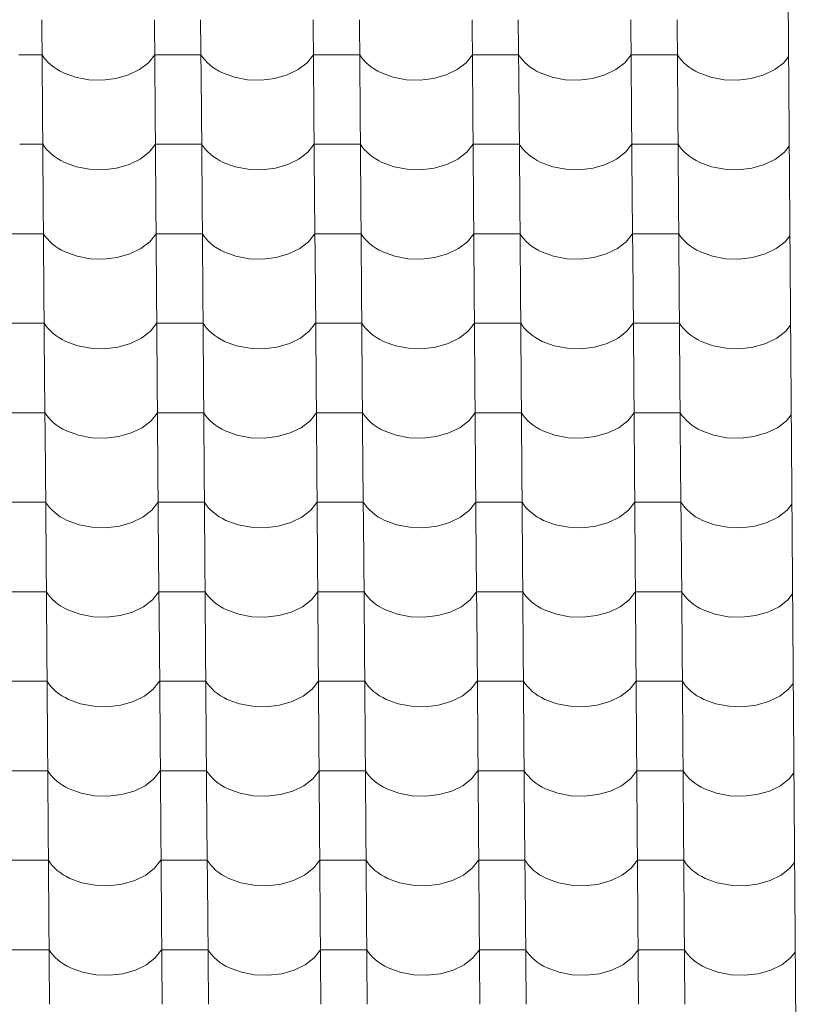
# Model space of a CAD drawing. Header units: millimetres. Extents: x -27785 to 104762, y -947 to 11132.
# Tile 143 of 146: x -914 to -101, y 7968 to 8991. Entities that reach past the tile are written whole.
import ezdxf

# ---------------------------------------------------------------- set-up
doc = ezdxf.new("R2010")
doc.units = ezdxf.units.MM
doc.header["$MEASUREMENT"] = 0
for name, color, linetype in [('POHLED JIŽNÍ_1_Bourané_Konstrukce - střechy a skořepiny', 7, 'Continuous'), ('POHLED JIŽNÍ_1_Bourané_Výplně - Povrchové', 7, 'Continuous'), ('POHLED JIŽNÍ_1_Konstrukce - nosné', 7, 'Continuous')]:
    doc.layers.add(name, color=color, linetype=linetype)

# ---------------------------------------------------------------- blocks, each defined once
blk = doc.blocks.new('*X2', base_point=(-29303.7, -27473.9))
at = {"layer": 'POHLED JIŽNÍ_1_Bourané_Výplně - Povrchové', "color": 7, "linetype": 'Continuous', "lineweight": 13}
for p, q in [((-891.4, 8991.3), (-890.6, 8898.6)), ((-774.4, 8991.3), (-773.7, 8898.6)), ((-726.4, 8991.3), (-725.6, 8898.6)), ((-609.4, 8991.3), (-608.7, 8898.6)), ((-561.4, 8991.3), (-560.6, 8898.6)), ((-444.4, 8991.3), (-443.7, 8898.6)), ((-396.4, 8991.3), (-395.7, 8898.6)), ((-279.4, 8991.3), (-278.7, 8898.6)), ((-231.4, 8991.3), (-230.7, 8898.6)), ((-891.1, 8955.1), (-915.1, 8955.1)), ((-891.1, 8955.1), (-889.2, 8952.3)), ((-889.2, 8952.3), (-887.1, 8949.6)), ((-780.7, 8946.8), (-774.1, 8955.1)), ((-750.1, 8955.1), (-774.1, 8955.1)), ((-726.1, 8955.1), (-750.1, 8955.1)), ((-726.1, 8955.1), (-724.2, 8952.3)), ((-724.2, 8952.3), (-722.1, 8949.6)), ((-615.7, 8946.8), (-609.1, 8955.1)), ((-585.1, 8955.1), (-609.1, 8955.1)), ((-561.1, 8955.1), (-585.1, 8955.1)), ((-561.1, 8955.1), (-559.2, 8952.3)), ((-559.2, 8952.3), (-557.1, 8949.6)), ((-450.7, 8946.8), (-444.1, 8955.1)), ((-420.1, 8955.1), (-444.1, 8955.1)), ((-396.1, 8955.1), (-420.1, 8955.1)), ((-396.1, 8955.1), (-394.2, 8952.3)), ((-394.2, 8952.3), (-392.1, 8949.6)), ((-285.7, 8946.8), (-279.1, 8955.1)), ((-255.1, 8955.1), (-279.1, 8955.1)), ((-231.1, 8955.1), (-255.1, 8955.1)), ((-231.1, 8955.1), (-229.3, 8952.3)), ((-229.3, 8952.3), (-227.1, 8949.6)), ((-120.7, 8946.8), (-115.7, 8953.1)), ((-887.1, 8949.6), (-884.7, 8947.1)), ((-884.7, 8947.1), (-882, 8944.6)), ((-882, 8944.6), (-879, 8942.3)), ((-879, 8942.3), (-875.8, 8940.1)), ((-790, 8939.6), (-780.7, 8946.8)), ((-722.1, 8949.6), (-719.7, 8947.1)), ((-719.7, 8947.1), (-717, 8944.6)), ((-717, 8944.6), (-714, 8942.3)), ((-714, 8942.3), (-710.8, 8940.1)), ((-625, 8939.6), (-615.7, 8946.8)), ((-557.1, 8949.6), (-554.7, 8947.1)), ((-554.7, 8947.1), (-552, 8944.6)), ((-552, 8944.6), (-549, 8942.3)), ((-549, 8942.3), (-545.8, 8940.1)), ((-460, 8939.6), (-450.7, 8946.8)), ((-392.1, 8949.6), (-389.7, 8947.1)), ((-389.7, 8947.1), (-387, 8944.6)), ((-387, 8944.6), (-384, 8942.3)), ((-384, 8942.3), (-380.8, 8940.1)), ((-295, 8939.6), (-285.7, 8946.8)), ((-227.1, 8949.6), (-224.7, 8947.1)), ((-224.7, 8947.1), (-222, 8944.6)), ((-222, 8944.6), (-219, 8942.3)), ((-219, 8942.3), (-215.8, 8940.1)), ((-130, 8939.6), (-120.7, 8946.8)), ((-875.8, 8940.1), (-872.4, 8938.1)), ((-872.4, 8938.1), (-868.7, 8936.2)), ((-868.7, 8936.2), (-856.3, 8931.7)), ((-814.4, 8930.3), (-801.4, 8934)), ((-801.4, 8934), (-790, 8939.6)), ((-710.8, 8940.1), (-707.4, 8938.1)), ((-707.4, 8938.1), (-703.7, 8936.2)), ((-703.7, 8936.2), (-691.3, 8931.7)), ((-649.4, 8930.3), (-636.4, 8934)), ((-636.4, 8934), (-625, 8939.6)), ((-545.8, 8940.1), (-542.4, 8938.1)), ((-542.4, 8938.1), (-538.7, 8936.2)), ((-538.7, 8936.2), (-526.3, 8931.7)), ((-484.4, 8930.3), (-471.4, 8934)), ((-471.4, 8934), (-460, 8939.6)), ((-380.8, 8940.1), (-377.4, 8938.1)), ((-377.4, 8938.1), (-373.8, 8936.2)), ((-373.8, 8936.2), (-361.3, 8931.7)), ((-319.5, 8930.3), (-306.4, 8934)), ((-306.4, 8934), (-295, 8939.6)), ((-215.8, 8940.1), (-212.4, 8938.1)), ((-212.4, 8938.1), (-208.8, 8936.2)), ((-208.8, 8936.2), (-196.3, 8931.7)), ((-154.5, 8930.3), (-141.4, 8934)), ((-141.4, 8934), (-130, 8939.6)), ((-856.3, 8931.7), (-842.6, 8929.1)), ((-842.6, 8929.1), (-828.4, 8928.6)), ((-828.4, 8928.6), (-814.4, 8930.3)), ((-691.3, 8931.7), (-677.6, 8929.1)), ((-677.6, 8929.1), (-663.4, 8928.6)), ((-663.4, 8928.6), (-649.4, 8930.3)), ((-526.3, 8931.7), (-512.6, 8929.1)), ((-512.6, 8929.1), (-498.4, 8928.6)), ((-498.4, 8928.6), (-484.4, 8930.3)), ((-361.3, 8931.7), (-347.6, 8929.1)), ((-347.6, 8929.1), (-333.4, 8928.6)), ((-333.4, 8928.6), (-319.5, 8930.3)), ((-196.3, 8931.7), (-182.6, 8929.1)), ((-182.6, 8929.1), (-168.4, 8928.6)), ((-168.4, 8928.6), (-154.5, 8930.3)), ((-890.6, 8898.3), (-889.9, 8805.6)), ((-773.7, 8898.3), (-773, 8805.6)), ((-725.6, 8898.3), (-724.9, 8805.6)), ((-608.7, 8898.3), (-608, 8805.6)), ((-560.6, 8898.3), (-559.9, 8805.6)), ((-443.7, 8898.3), (-443, 8805.6)), ((-395.7, 8898.3), (-394.9, 8805.6)), ((-278.7, 8898.3), (-278, 8805.6)), ((-230.7, 8898.3), (-229.9, 8805.6)), ((-890.4, 8862.1), (-914.4, 8862.1)), ((-890.4, 8862.1), (-888.5, 8859.3)), ((-780, 8853.7), (-773.4, 8862.1)), ((-749.4, 8862.1), (-773.4, 8862.1)), ((-725.4, 8862.1), (-749.4, 8862.1)), ((-725.4, 8862.1), (-723.5, 8859.3)), ((-615, 8853.7), (-608.4, 8862.1)), ((-584.4, 8862.1), (-608.4, 8862.1)), ((-560.4, 8862.1), (-584.4, 8862.1)), ((-560.4, 8862.1), (-558.5, 8859.3)), ((-450, 8853.7), (-443.4, 8862.1)), ((-419.4, 8862.1), (-443.4, 8862.1)), ((-395.4, 8862.1), (-419.4, 8862.1)), ((-395.4, 8862.1), (-393.5, 8859.3)), ((-285, 8853.7), (-278.4, 8862.1)), ((-254.4, 8862.1), (-278.4, 8862.1)), ((-230.4, 8862.1), (-254.4, 8862.1)), ((-230.4, 8862.1), (-228.5, 8859.3)), ((-120, 8853.7), (-115, 8860.1)), ((-888.5, 8859.3), (-886.4, 8856.6)), ((-886.4, 8856.6), (-883.9, 8854.1)), ((-883.9, 8854.1), (-881.2, 8851.6)), ((-881.2, 8851.6), (-878.3, 8849.3)), ((-789.3, 8846.6), (-780, 8853.7)), ((-723.5, 8859.3), (-721.4, 8856.6)), ((-721.4, 8856.6), (-718.9, 8854.1)), ((-718.9, 8854.1), (-716.2, 8851.6)), ((-716.2, 8851.6), (-713.3, 8849.3)), ((-624.3, 8846.6), (-615, 8853.7)), ((-558.5, 8859.3), (-556.4, 8856.6)), ((-556.4, 8856.6), (-553.9, 8854.1)), ((-553.9, 8854.1), (-551.2, 8851.6)), ((-551.2, 8851.6), (-548.3, 8849.3)), ((-459.3, 8846.6), (-450, 8853.7)), ((-393.5, 8859.3), (-391.4, 8856.6)), ((-391.4, 8856.6), (-389, 8854.1)), ((-389, 8854.1), (-386.3, 8851.6)), ((-386.3, 8851.6), (-383.3, 8849.3)), ((-294.3, 8846.6), (-285, 8853.7)), ((-228.5, 8859.3), (-226.4, 8856.6)), ((-226.4, 8856.6), (-224, 8854.1)), ((-224, 8854.1), (-221.3, 8851.6)), ((-221.3, 8851.6), (-218.3, 8849.3)), ((-129.3, 8846.6), (-120, 8853.7)), ((-878.3, 8849.3), (-875.1, 8847.1)), ((-875.1, 8847.1), (-871.7, 8845.1)), ((-871.7, 8845.1), (-868, 8843.2)), ((-868, 8843.2), (-855.5, 8838.6)), ((-813.7, 8837.3), (-800.7, 8841)), ((-800.7, 8841), (-789.3, 8846.6)), ((-713.3, 8849.3), (-710.1, 8847.1)), ((-710.1, 8847.1), (-706.7, 8845.1)), ((-706.7, 8845.1), (-703, 8843.2)), ((-703, 8843.2), (-690.5, 8838.6)), ((-648.7, 8837.3), (-635.7, 8841)), ((-635.7, 8841), (-624.3, 8846.6)), ((-548.3, 8849.3), (-545.1, 8847.1)), ((-545.1, 8847.1), (-541.7, 8845.1)), ((-541.7, 8845.1), (-538, 8843.2)), ((-538, 8843.2), (-525.5, 8838.6)), ((-483.7, 8837.3), (-470.7, 8841)), ((-470.7, 8841), (-459.3, 8846.6)), ((-383.3, 8849.3), (-380.1, 8847.1)), ((-380.1, 8847.1), (-376.7, 8845.1)), ((-376.7, 8845.1), (-373, 8843.2)), ((-373, 8843.2), (-360.6, 8838.6)), ((-318.7, 8837.3), (-305.7, 8841)), ((-305.7, 8841), (-294.3, 8846.6)), ((-218.3, 8849.3), (-215.1, 8847.1)), ((-215.1, 8847.1), (-211.7, 8845.1)), ((-211.7, 8845.1), (-208, 8843.2)), ((-208, 8843.2), (-195.6, 8838.6)), ((-153.7, 8837.3), (-140.7, 8841)), ((-140.7, 8841), (-129.3, 8846.6)), ((-855.5, 8838.6), (-841.9, 8836.1)), ((-841.9, 8836.1), (-827.7, 8835.6)), ((-827.7, 8835.6), (-813.7, 8837.3)), ((-690.5, 8838.6), (-676.9, 8836.1)), ((-676.9, 8836.1), (-662.7, 8835.6)), ((-662.7, 8835.6), (-648.7, 8837.3)), ((-525.5, 8838.6), (-511.9, 8836.1)), ((-511.9, 8836.1), (-497.7, 8835.6)), ((-497.7, 8835.6), (-483.7, 8837.3)), ((-360.6, 8838.6), (-346.9, 8836.1)), ((-346.9, 8836.1), (-332.7, 8835.6)), ((-332.7, 8835.6), (-318.7, 8837.3)), ((-195.6, 8838.6), (-181.9, 8836.1)), ((-181.9, 8836.1), (-167.7, 8835.6)), ((-167.7, 8835.6), (-153.7, 8837.3)), ((-889.9, 8805.3), (-889.2, 8712.6)), ((-773, 8805.3), (-772.2, 8712.6)), ((-724.9, 8805.3), (-724.2, 8712.6)), ((-608, 8805.3), (-607.2, 8712.6)), ((-559.9, 8805.3), (-559.2, 8712.6)), ((-443, 8805.3), (-442.2, 8712.6)), ((-394.9, 8805.3), (-394.2, 8712.6)), ((-278, 8805.3), (-277.2, 8712.6)), ((-229.9, 8805.3), (-229.2, 8712.6)), ((-913.7, 8769.1), (-937.7, 8769.1)), ((-889.6, 8769.1), (-913.7, 8769.1)), ((-889.6, 8769.1), (-887.8, 8766.3)), ((-779.3, 8760.7), (-772.7, 8769.1)), ((-748.7, 8769.1), (-772.7, 8769.1)), ((-724.6, 8769.1), (-748.7, 8769.1)), ((-724.6, 8769.1), (-722.8, 8766.3)), ((-614.3, 8760.7), (-607.7, 8769.1)), ((-583.7, 8769.1), (-607.7, 8769.1)), ((-559.6, 8769.1), (-583.7, 8769.1)), ((-559.6, 8769.1), (-557.8, 8766.3)), ((-449.3, 8760.7), (-442.7, 8769.1)), ((-418.7, 8769.1), (-442.7, 8769.1)), ((-394.6, 8769.1), (-418.7, 8769.1)), ((-394.6, 8769.1), (-392.8, 8766.3)), ((-284.3, 8760.7), (-277.7, 8769.1)), ((-253.7, 8769.1), (-277.7, 8769.1)), ((-229.6, 8769.1), (-253.7, 8769.1)), ((-229.6, 8769.1), (-227.8, 8766.3)), ((-887.8, 8766.3), (-885.6, 8763.6)), ((-885.6, 8763.6), (-883.2, 8761)), ((-883.2, 8761), (-880.5, 8758.6)), ((-880.5, 8758.6), (-877.6, 8756.3)), ((-788.5, 8753.6), (-779.3, 8760.7)), ((-722.8, 8766.3), (-720.6, 8763.6)), ((-720.6, 8763.6), (-718.2, 8761)), ((-718.2, 8761), (-715.5, 8758.6)), ((-715.5, 8758.6), (-712.6, 8756.3)), ((-623.5, 8753.6), (-614.3, 8760.7)), ((-557.8, 8766.3), (-555.7, 8763.6)), ((-555.7, 8763.6), (-553.2, 8761)), ((-553.2, 8761), (-550.5, 8758.6)), ((-550.5, 8758.6), (-547.6, 8756.3)), ((-458.5, 8753.6), (-449.3, 8760.7)), ((-392.8, 8766.3), (-390.7, 8763.6)), ((-390.7, 8763.6), (-388.2, 8761)), ((-388.2, 8761), (-385.5, 8758.6)), ((-385.5, 8758.6), (-382.6, 8756.3)), ((-293.5, 8753.6), (-284.3, 8760.7)), ((-227.8, 8766.3), (-225.7, 8763.6)), ((-225.7, 8763.6), (-223.2, 8761)), ((-223.2, 8761), (-220.5, 8758.6)), ((-220.5, 8758.6), (-217.6, 8756.3)), ((-128.5, 8753.6), (-119.3, 8760.7)), ((-119.3, 8760.7), (-114.3, 8767)), ((-877.6, 8756.3), (-874.4, 8754.1)), ((-874.4, 8754.1), (-870.9, 8752.1)), ((-870.9, 8752.1), (-867.3, 8750.2)), ((-867.3, 8750.2), (-854.8, 8745.6)), ((-813, 8744.2), (-800, 8748)), ((-800, 8748), (-788.5, 8753.6)), ((-712.6, 8756.3), (-709.4, 8754.1)), ((-709.4, 8754.1), (-705.9, 8752.1)), ((-705.9, 8752.1), (-702.3, 8750.2)), ((-702.3, 8750.2), (-689.8, 8745.6)), ((-648, 8744.2), (-635, 8748)), ((-635, 8748), (-623.5, 8753.6)), ((-547.6, 8756.3), (-544.4, 8754.1)), ((-544.4, 8754.1), (-540.9, 8752.1)), ((-540.9, 8752.1), (-537.3, 8750.2)), ((-537.3, 8750.2), (-524.8, 8745.6)), ((-483, 8744.2), (-470, 8748)), ((-470, 8748), (-458.5, 8753.6)), ((-382.6, 8756.3), (-379.4, 8754.1)), ((-379.4, 8754.1), (-375.9, 8752.1)), ((-375.9, 8752.1), (-372.3, 8750.2)), ((-372.3, 8750.2), (-359.8, 8745.6)), ((-318, 8744.2), (-305, 8748)), ((-305, 8748), (-293.5, 8753.6)), ((-217.6, 8756.3), (-214.4, 8754.1)), ((-214.4, 8754.1), (-210.9, 8752.1)), ((-210.9, 8752.1), (-207.3, 8750.2)), ((-207.3, 8750.2), (-194.8, 8745.6)), ((-153, 8744.2), (-140, 8748)), ((-140, 8748), (-128.5, 8753.6)), ((-854.8, 8745.6), (-841.1, 8743)), ((-841.1, 8743), (-827, 8742.6)), ((-827, 8742.6), (-813, 8744.2)), ((-689.8, 8745.6), (-676.1, 8743)), ((-676.1, 8743), (-662, 8742.6)), ((-662, 8742.6), (-648, 8744.2)), ((-524.8, 8745.6), (-511.1, 8743)), ((-511.1, 8743), (-497, 8742.6)), ((-497, 8742.6), (-483, 8744.2)), ((-359.8, 8745.6), (-346.1, 8743)), ((-346.1, 8743), (-332, 8742.6)), ((-332, 8742.6), (-318, 8744.2)), ((-194.8, 8745.6), (-181.2, 8743)), ((-181.2, 8743), (-167, 8742.6)), ((-167, 8742.6), (-153, 8744.2)), ((-889.2, 8712.3), (-888.5, 8619.6)), ((-772.2, 8712.3), (-771.5, 8619.6)), ((-724.2, 8712.3), (-723.5, 8619.6)), ((-607.2, 8712.3), (-606.5, 8619.6)), ((-559.2, 8712.3), (-558.5, 8619.6)), ((-442.2, 8712.3), (-441.5, 8619.6)), ((-394.2, 8712.3), (-393.5, 8619.6)), ((-277.2, 8712.3), (-276.5, 8619.6)), ((-229.2, 8712.3), (-228.5, 8619.6)), ((-912.9, 8676.1), (-936.9, 8676.1)), ((-888.9, 8676.1), (-912.9, 8676.1)), ((-888.9, 8676.1), (-887.1, 8673.3)), ((-778.6, 8667.7), (-771.9, 8676.1)), ((-747.9, 8676.1), (-771.9, 8676.1)), ((-723.9, 8676.1), (-747.9, 8676.1)), ((-723.9, 8676.1), (-722.1, 8673.3)), ((-613.6, 8667.7), (-607, 8676.1)), ((-582.9, 8676.1), (-607, 8676.1)), ((-558.9, 8676.1), (-582.9, 8676.1)), ((-558.9, 8676.1), (-557.1, 8673.3)), ((-448.6, 8667.7), (-442, 8676.1)), ((-417.9, 8676.1), (-442, 8676.1)), ((-393.9, 8676.1), (-417.9, 8676.1)), ((-393.9, 8676.1), (-392.1, 8673.3)), ((-283.6, 8667.7), (-277, 8676.1)), ((-252.9, 8676.1), (-277, 8676.1)), ((-228.9, 8676.1), (-252.9, 8676.1)), ((-228.9, 8676.1), (-227.1, 8673.3)), ((-887.1, 8673.3), (-884.9, 8670.6)), ((-884.9, 8670.6), (-882.5, 8668)), ((-882.5, 8668), (-879.8, 8665.6)), ((-787.8, 8660.6), (-778.6, 8667.7)), ((-722.1, 8673.3), (-719.9, 8670.6)), ((-719.9, 8670.6), (-717.5, 8668)), ((-717.5, 8668), (-714.8, 8665.6)), ((-622.8, 8660.6), (-613.6, 8667.7)), ((-557.1, 8673.3), (-554.9, 8670.6)), ((-554.9, 8670.6), (-552.5, 8668)), ((-552.5, 8668), (-549.8, 8665.6)), ((-457.8, 8660.6), (-448.6, 8667.7)), ((-392.1, 8673.3), (-389.9, 8670.6)), ((-389.9, 8670.6), (-387.5, 8668)), ((-387.5, 8668), (-384.8, 8665.6)), ((-292.8, 8660.6), (-283.6, 8667.7)), ((-227.1, 8673.3), (-224.9, 8670.6)), ((-224.9, 8670.6), (-222.5, 8668)), ((-222.5, 8668), (-219.8, 8665.6)), ((-127.8, 8660.6), (-118.6, 8667.7)), ((-118.6, 8667.7), (-113.6, 8674)), ((-879.8, 8665.6), (-876.8, 8663.2)), ((-876.8, 8663.2), (-873.6, 8661.1)), ((-873.6, 8661.1), (-870.2, 8659)), ((-870.2, 8659), (-866.6, 8657.2)), ((-866.6, 8657.2), (-854.1, 8652.6)), ((-799.2, 8655), (-787.8, 8660.6)), ((-714.8, 8665.6), (-711.8, 8663.2)), ((-711.8, 8663.2), (-708.6, 8661.1)), ((-708.6, 8661.1), (-705.2, 8659)), ((-705.2, 8659), (-701.6, 8657.2)), ((-701.6, 8657.2), (-689.1, 8652.6)), ((-634.2, 8655), (-622.8, 8660.6)), ((-549.8, 8665.6), (-546.8, 8663.2)), ((-546.8, 8663.2), (-543.6, 8661.1)), ((-543.6, 8661.1), (-540.2, 8659)), ((-540.2, 8659), (-536.6, 8657.2)), ((-536.6, 8657.2), (-524.1, 8652.6)), ((-469.2, 8655), (-457.8, 8660.6)), ((-384.8, 8665.6), (-381.8, 8663.2)), ((-381.8, 8663.2), (-378.6, 8661.1)), ((-378.6, 8661.1), (-375.2, 8659)), ((-375.2, 8659), (-371.6, 8657.2)), ((-371.6, 8657.2), (-359.1, 8652.6)), ((-304.2, 8655), (-292.8, 8660.6)), ((-219.8, 8665.6), (-216.9, 8663.2)), ((-216.9, 8663.2), (-213.6, 8661.1)), ((-213.6, 8661.1), (-210.2, 8659)), ((-210.2, 8659), (-206.6, 8657.2)), ((-206.6, 8657.2), (-194.1, 8652.6)), ((-139.3, 8655), (-127.8, 8660.6)), ((-854.1, 8652.6), (-840.4, 8650)), ((-840.4, 8650), (-826.2, 8649.6)), ((-826.2, 8649.6), (-812.3, 8651.2)), ((-812.3, 8651.2), (-799.2, 8655)), ((-689.1, 8652.6), (-675.4, 8650)), ((-675.4, 8650), (-661.2, 8649.6)), ((-661.2, 8649.6), (-647.3, 8651.2)), ((-647.3, 8651.2), (-634.2, 8655)), ((-524.1, 8652.6), (-510.4, 8650)), ((-510.4, 8650), (-496.2, 8649.6)), ((-496.2, 8649.6), (-482.3, 8651.2)), ((-482.3, 8651.2), (-469.2, 8655)), ((-359.1, 8652.6), (-345.4, 8650)), ((-345.4, 8650), (-331.2, 8649.6)), ((-331.2, 8649.6), (-317.3, 8651.2)), ((-317.3, 8651.2), (-304.2, 8655)), ((-194.1, 8652.6), (-180.4, 8650)), ((-180.4, 8650), (-166.2, 8649.6)), ((-166.2, 8649.6), (-152.3, 8651.2)), ((-152.3, 8651.2), (-139.3, 8655)), ((-888.5, 8619.3), (-887.7, 8526.6)), ((-771.5, 8619.3), (-770.8, 8526.6)), ((-723.5, 8619.3), (-722.8, 8526.6)), ((-606.5, 8619.3), (-605.8, 8526.6)), ((-558.5, 8619.3), (-557.8, 8526.6)), ((-441.5, 8619.3), (-440.8, 8526.6)), ((-393.5, 8619.3), (-392.8, 8526.6)), ((-276.5, 8619.3), (-275.8, 8526.6)), ((-228.5, 8619.3), (-227.8, 8526.6)), ((-912.2, 8583.1), (-936.2, 8583.1)), ((-888.2, 8583.1), (-912.2, 8583.1)), ((-888.2, 8583.1), (-886.3, 8580.3)), ((-886.3, 8580.3), (-884.2, 8577.6)), ((-884.2, 8577.6), (-881.8, 8575)), ((-881.8, 8575), (-879.1, 8572.6)), ((-787.1, 8567.5), (-777.8, 8574.7)), ((-777.8, 8574.7), (-771.2, 8583.1)), ((-747.2, 8583.1), (-771.2, 8583.1)), ((-723.2, 8583.1), (-747.2, 8583.1)), ((-723.2, 8583.1), (-721.3, 8580.3)), ((-721.3, 8580.3), (-719.2, 8577.6)), ((-719.2, 8577.6), (-716.8, 8575)), ((-716.8, 8575), (-714.1, 8572.6)), ((-622.1, 8567.5), (-612.8, 8574.7)), ((-612.8, 8574.7), (-606.2, 8583.1)), ((-582.2, 8583.1), (-606.2, 8583.1)), ((-558.2, 8583.1), (-582.2, 8583.1)), ((-558.2, 8583.1), (-556.3, 8580.3)), ((-556.3, 8580.3), (-554.2, 8577.6)), ((-554.2, 8577.6), (-551.8, 8575)), ((-551.8, 8575), (-549.1, 8572.6)), ((-457.1, 8567.5), (-447.8, 8574.7)), ((-447.8, 8574.7), (-441.2, 8583.1)), ((-417.2, 8583.1), (-441.2, 8583.1)), ((-393.2, 8583.1), (-417.2, 8583.1)), ((-393.2, 8583.1), (-391.4, 8580.3)), ((-391.4, 8580.3), (-389.2, 8577.6)), ((-389.2, 8577.6), (-386.8, 8575)), ((-386.8, 8575), (-384.1, 8572.6)), ((-292.1, 8567.5), (-282.8, 8574.7)), ((-282.8, 8574.7), (-276.2, 8583.1)), ((-252.2, 8583.1), (-276.2, 8583.1)), ((-228.2, 8583.1), (-252.2, 8583.1)), ((-228.2, 8583.1), (-226.4, 8580.3)), ((-226.4, 8580.3), (-224.2, 8577.6)), ((-224.2, 8577.6), (-221.8, 8575)), ((-221.8, 8575), (-219.1, 8572.6)), ((-127.1, 8567.5), (-117.8, 8574.7)), ((-117.8, 8574.7), (-112.9, 8580.9)), ((-879.1, 8572.6), (-876.1, 8570.2)), ((-876.1, 8570.2), (-872.9, 8568.1)), ((-872.9, 8568.1), (-869.5, 8566)), ((-869.5, 8566), (-865.8, 8564.2)), ((-865.8, 8564.2), (-853.4, 8559.6)), ((-798.5, 8562), (-787.1, 8567.5)), ((-714.1, 8572.6), (-711.1, 8570.2)), ((-711.1, 8570.2), (-707.9, 8568.1)), ((-707.9, 8568.1), (-704.5, 8566)), ((-704.5, 8566), (-700.9, 8564.2)), ((-700.9, 8564.2), (-688.4, 8559.6)), ((-633.5, 8562), (-622.1, 8567.5)), ((-549.1, 8572.6), (-546.1, 8570.2)), ((-546.1, 8570.2), (-542.9, 8568.1)), ((-542.9, 8568.1), (-539.5, 8566)), ((-539.5, 8566), (-535.9, 8564.2)), ((-535.9, 8564.2), (-523.4, 8559.6)), ((-468.5, 8562), (-457.1, 8567.5)), ((-384.1, 8572.6), (-381.1, 8570.2)), ((-381.1, 8570.2), (-377.9, 8568.1)), ((-377.9, 8568.1), (-374.5, 8566)), ((-374.5, 8566), (-370.9, 8564.2)), ((-370.9, 8564.2), (-358.4, 8559.6)), ((-303.5, 8562), (-292.1, 8567.5)), ((-219.1, 8572.6), (-216.1, 8570.2)), ((-216.1, 8570.2), (-212.9, 8568.1)), ((-212.9, 8568.1), (-209.5, 8566)), ((-209.5, 8566), (-205.9, 8564.2)), ((-205.9, 8564.2), (-193.4, 8559.6)), ((-138.5, 8562), (-127.1, 8567.5)), ((-853.4, 8559.6), (-839.7, 8557)), ((-839.7, 8557), (-825.5, 8556.6)), ((-825.5, 8556.6), (-811.5, 8558.2)), ((-811.5, 8558.2), (-798.5, 8562)), ((-688.4, 8559.6), (-674.7, 8557)), ((-674.7, 8557), (-660.5, 8556.6)), ((-660.5, 8556.6), (-646.5, 8558.2)), ((-646.5, 8558.2), (-633.5, 8562)), ((-523.4, 8559.6), (-509.7, 8557)), ((-509.7, 8557), (-495.5, 8556.6)), ((-495.5, 8556.6), (-481.6, 8558.2)), ((-481.6, 8558.2), (-468.5, 8562)), ((-358.4, 8559.6), (-344.7, 8557)), ((-344.7, 8557), (-330.5, 8556.6)), ((-330.5, 8556.6), (-316.6, 8558.2)), ((-316.6, 8558.2), (-303.5, 8562)), ((-193.4, 8559.6), (-179.7, 8557)), ((-179.7, 8557), (-165.5, 8556.6)), ((-165.5, 8556.6), (-151.6, 8558.2)), ((-151.6, 8558.2), (-138.5, 8562)), ((-887.7, 8526.2), (-887, 8433.6)), ((-770.8, 8526.2), (-770.1, 8433.6)), ((-722.7, 8526.2), (-722, 8433.6)), ((-605.8, 8526.2), (-605.1, 8433.6)), ((-557.8, 8526.2), (-557, 8433.6)), ((-440.8, 8526.2), (-440.1, 8433.6)), ((-392.8, 8526.2), (-392, 8433.6)), ((-275.8, 8526.2), (-275.1, 8433.6)), ((-227.8, 8526.2), (-227, 8433.6)), ((-911.5, 8490.1), (-935.5, 8490.1)), ((-887.5, 8490.1), (-911.5, 8490.1)), ((-887.5, 8490.1), (-885.6, 8487.3)), ((-885.6, 8487.3), (-883.5, 8484.6)), ((-883.5, 8484.6), (-881, 8482)), ((-881, 8482), (-878.3, 8479.6)), ((-786.4, 8474.5), (-777.1, 8481.7)), ((-777.1, 8481.7), (-770.5, 8490.1)), ((-746.5, 8490.1), (-770.5, 8490.1)), ((-722.5, 8490.1), (-746.5, 8490.1)), ((-722.5, 8490.1), (-720.6, 8487.3)), ((-720.6, 8487.3), (-718.5, 8484.6)), ((-718.5, 8484.6), (-716.1, 8482)), ((-716.1, 8482), (-713.4, 8479.6)), ((-621.4, 8474.5), (-612.1, 8481.7)), ((-612.1, 8481.7), (-605.5, 8490.1)), ((-581.5, 8490.1), (-605.5, 8490.1)), ((-557.5, 8490.1), (-581.5, 8490.1)), ((-557.5, 8490.1), (-555.6, 8487.3)), ((-555.6, 8487.3), (-553.5, 8484.6)), ((-553.5, 8484.6), (-551.1, 8482)), ((-551.1, 8482), (-548.4, 8479.6)), ((-456.4, 8474.5), (-447.1, 8481.7)), ((-447.1, 8481.7), (-440.5, 8490.1)), ((-416.5, 8490.1), (-440.5, 8490.1)), ((-392.5, 8490.1), (-416.5, 8490.1)), ((-392.5, 8490.1), (-390.6, 8487.3)), ((-390.6, 8487.3), (-388.5, 8484.6)), ((-388.5, 8484.6), (-386.1, 8482)), ((-386.1, 8482), (-383.4, 8479.6)), ((-291.4, 8474.5), (-282.1, 8481.7)), ((-282.1, 8481.7), (-275.5, 8490.1)), ((-251.5, 8490.1), (-275.5, 8490.1)), ((-227.5, 8490.1), (-251.5, 8490.1)), ((-227.5, 8490.1), (-225.6, 8487.3)), ((-225.6, 8487.3), (-223.5, 8484.6)), ((-223.5, 8484.6), (-221.1, 8482)), ((-221.1, 8482), (-218.4, 8479.6)), ((-126.4, 8474.5), (-117.1, 8481.7)), ((-117.1, 8481.7), (-112.3, 8487.9)), ((-878.3, 8479.6), (-875.4, 8477.2)), ((-875.4, 8477.2), (-872.2, 8475)), ((-872.2, 8475), (-868.8, 8473)), ((-868.8, 8473), (-865.1, 8471.2)), ((-797.8, 8468.9), (-786.4, 8474.5)), ((-713.4, 8479.6), (-710.4, 8477.2)), ((-710.4, 8477.2), (-707.2, 8475)), ((-707.2, 8475), (-703.8, 8473)), ((-703.8, 8473), (-700.1, 8471.2)), ((-632.8, 8468.9), (-621.4, 8474.5)), ((-548.4, 8479.6), (-545.4, 8477.2)), ((-545.4, 8477.2), (-542.2, 8475)), ((-542.2, 8475), (-538.8, 8473)), ((-538.8, 8473), (-535.1, 8471.2)), ((-467.8, 8468.9), (-456.4, 8474.5)), ((-383.4, 8479.6), (-380.4, 8477.2)), ((-380.4, 8477.2), (-377.2, 8475)), ((-377.2, 8475), (-373.8, 8473)), ((-373.8, 8473), (-370.1, 8471.2)), ((-302.8, 8468.9), (-291.4, 8474.5)), ((-218.4, 8479.6), (-215.4, 8477.2)), ((-215.4, 8477.2), (-212.2, 8475)), ((-212.2, 8475), (-208.8, 8473)), ((-208.8, 8473), (-205.1, 8471.2)), ((-137.8, 8468.9), (-126.4, 8474.5)), ((-865.1, 8471.2), (-852.6, 8466.6)), ((-852.6, 8466.6), (-839, 8464)), ((-839, 8464), (-824.8, 8463.5)), ((-824.8, 8463.5), (-810.8, 8465.2)), ((-810.8, 8465.2), (-797.8, 8468.9)), ((-700.1, 8471.2), (-687.6, 8466.6)), ((-687.6, 8466.6), (-674, 8464)), ((-674, 8464), (-659.8, 8463.5)), ((-659.8, 8463.5), (-645.8, 8465.2)), ((-645.8, 8465.2), (-632.8, 8468.9)), ((-535.1, 8471.2), (-522.7, 8466.6)), ((-522.7, 8466.6), (-509, 8464)), ((-509, 8464), (-494.8, 8463.5)), ((-494.8, 8463.5), (-480.8, 8465.2)), ((-480.8, 8465.2), (-467.8, 8468.9)), ((-370.1, 8471.2), (-357.7, 8466.6)), ((-357.7, 8466.6), (-344, 8464)), ((-344, 8464), (-329.8, 8463.5)), ((-329.8, 8463.5), (-315.8, 8465.2)), ((-315.8, 8465.2), (-302.8, 8468.9)), ((-205.1, 8471.2), (-192.7, 8466.6)), ((-192.7, 8466.6), (-179, 8464)), ((-179, 8464), (-164.8, 8463.5)), ((-164.8, 8463.5), (-150.8, 8465.2)), ((-150.8, 8465.2), (-137.8, 8468.9)), ((-887, 8433.2), (-886.3, 8340.6)), ((-770.1, 8433.2), (-769.3, 8340.6)), ((-722, 8433.2), (-721.3, 8340.6)), ((-605.1, 8433.2), (-604.3, 8340.6)), ((-557, 8433.2), (-556.3, 8340.6)), ((-440.1, 8433.2), (-439.3, 8340.6)), ((-392, 8433.2), (-391.3, 8340.6)), ((-275.1, 8433.2), (-274.3, 8340.6)), ((-227, 8433.2), (-226.3, 8340.6)), ((-910.8, 8397.1), (-934.8, 8397.1)), ((-886.7, 8397.1), (-910.8, 8397.1)), ((-886.7, 8397.1), (-884.9, 8394.3)), ((-884.9, 8394.3), (-882.8, 8391.6)), ((-882.8, 8391.6), (-880.3, 8389)), ((-776.4, 8388.7), (-769.8, 8397.1)), ((-745.8, 8397.1), (-769.8, 8397.1)), ((-721.7, 8397.1), (-745.8, 8397.1)), ((-721.7, 8397.1), (-719.9, 8394.3)), ((-719.9, 8394.3), (-717.8, 8391.6)), ((-717.8, 8391.6), (-715.3, 8389)), ((-611.4, 8388.7), (-604.8, 8397.1)), ((-580.8, 8397.1), (-604.8, 8397.1)), ((-556.7, 8397.1), (-580.8, 8397.1)), ((-556.7, 8397.1), (-554.9, 8394.3)), ((-554.9, 8394.3), (-552.8, 8391.6)), ((-552.8, 8391.6), (-550.3, 8389)), ((-446.4, 8388.7), (-439.8, 8397.1)), ((-415.8, 8397.1), (-439.8, 8397.1)), ((-391.8, 8397.1), (-415.8, 8397.1)), ((-391.8, 8397.1), (-389.9, 8394.3)), ((-389.9, 8394.3), (-387.8, 8391.6)), ((-387.8, 8391.6), (-385.3, 8389)), ((-281.4, 8388.7), (-274.8, 8397.1)), ((-250.8, 8397.1), (-274.8, 8397.1)), ((-226.8, 8397.1), (-250.8, 8397.1)), ((-226.8, 8397.1), (-224.9, 8394.3)), ((-224.9, 8394.3), (-222.8, 8391.6)), ((-222.8, 8391.6), (-220.3, 8389)), ((-116.4, 8388.7), (-111.6, 8394.8)), ((-880.3, 8389), (-877.6, 8386.5)), ((-877.6, 8386.5), (-874.7, 8384.2)), ((-874.7, 8384.2), (-871.5, 8382)), ((-871.5, 8382), (-868, 8380)), ((-868, 8380), (-864.4, 8378.2)), ((-797.1, 8375.9), (-785.6, 8381.5)), ((-785.6, 8381.5), (-776.4, 8388.7)), ((-715.3, 8389), (-712.6, 8386.5)), ((-712.6, 8386.5), (-709.7, 8384.2)), ((-709.7, 8384.2), (-706.5, 8382)), ((-706.5, 8382), (-703, 8380)), ((-703, 8380), (-699.4, 8378.2)), ((-632.1, 8375.9), (-620.6, 8381.5)), ((-620.6, 8381.5), (-611.4, 8388.7)), ((-550.3, 8389), (-547.6, 8386.5)), ((-547.6, 8386.5), (-544.7, 8384.2)), ((-544.7, 8384.2), (-541.5, 8382)), ((-541.5, 8382), (-538, 8380)), ((-538, 8380), (-534.4, 8378.2)), ((-467.1, 8375.9), (-455.6, 8381.5)), ((-455.6, 8381.5), (-446.4, 8388.7)), ((-385.3, 8389), (-382.6, 8386.5)), ((-382.6, 8386.5), (-379.7, 8384.2)), ((-379.7, 8384.2), (-376.5, 8382)), ((-376.5, 8382), (-373, 8380)), ((-373, 8380), (-369.4, 8378.2)), ((-302.1, 8375.9), (-290.6, 8381.5)), ((-290.6, 8381.5), (-281.4, 8388.7)), ((-220.3, 8389), (-217.6, 8386.5)), ((-217.6, 8386.5), (-214.7, 8384.2)), ((-214.7, 8384.2), (-211.5, 8382)), ((-211.5, 8382), (-208.1, 8380)), ((-208.1, 8380), (-204.4, 8378.2)), ((-137.1, 8375.9), (-125.6, 8381.5)), ((-125.6, 8381.5), (-116.4, 8388.7)), ((-864.4, 8378.2), (-851.9, 8373.6)), ((-851.9, 8373.6), (-838.2, 8371)), ((-838.2, 8371), (-824.1, 8370.5)), ((-824.1, 8370.5), (-810.1, 8372.2)), ((-810.1, 8372.2), (-797.1, 8375.9)), ((-699.4, 8378.2), (-686.9, 8373.6)), ((-686.9, 8373.6), (-673.2, 8371)), ((-673.2, 8371), (-659.1, 8370.5)), ((-659.1, 8370.5), (-645.1, 8372.2)), ((-645.1, 8372.2), (-632.1, 8375.9)), ((-534.4, 8378.2), (-521.9, 8373.6)), ((-521.9, 8373.6), (-508.2, 8371)), ((-508.2, 8371), (-494.1, 8370.5)), ((-494.1, 8370.5), (-480.1, 8372.2)), ((-480.1, 8372.2), (-467.1, 8375.9)), ((-369.4, 8378.2), (-356.9, 8373.6)), ((-356.9, 8373.6), (-343.3, 8371)), ((-343.3, 8371), (-329.1, 8370.5)), ((-329.1, 8370.5), (-315.1, 8372.2)), ((-315.1, 8372.2), (-302.1, 8375.9)), ((-204.4, 8378.2), (-191.9, 8373.6)), ((-191.9, 8373.6), (-178.3, 8371)), ((-178.3, 8371), (-164.1, 8370.5)), ((-164.1, 8370.5), (-150.1, 8372.2)), ((-150.1, 8372.2), (-137.1, 8375.9)), ((-886.3, 8340.2), (-885.6, 8247.6)), ((-769.3, 8340.2), (-768.6, 8247.6)), ((-721.3, 8340.2), (-720.6, 8247.6)), ((-604.3, 8340.2), (-603.6, 8247.6)), ((-556.3, 8340.2), (-555.6, 8247.6)), ((-439.3, 8340.2), (-438.6, 8247.6)), ((-391.3, 8340.2), (-390.6, 8247.6)), ((-274.3, 8340.2), (-273.6, 8247.6)), ((-226.3, 8340.2), (-225.6, 8247.6)), ((-910, 8304.1), (-934, 8304.1)), ((-886, 8304.1), (-910, 8304.1)), ((-886, 8304.1), (-884.2, 8301.3)), ((-884.2, 8301.3), (-882, 8298.6)), ((-882, 8298.6), (-879.6, 8296)), ((-775.7, 8295.7), (-769.1, 8304.1)), ((-745, 8304.1), (-769.1, 8304.1)), ((-721, 8304.1), (-745, 8304.1)), ((-721, 8304.1), (-719.2, 8301.3)), ((-719.2, 8301.3), (-717, 8298.6)), ((-717, 8298.6), (-714.6, 8296)), ((-610.7, 8295.7), (-604.1, 8304.1)), ((-580, 8304.1), (-604.1, 8304.1)), ((-556, 8304.1), (-580, 8304.1)), ((-556, 8304.1), (-554.2, 8301.3)), ((-554.2, 8301.3), (-552, 8298.6)), ((-552, 8298.6), (-549.6, 8296)), ((-445.7, 8295.7), (-439.1, 8304.1)), ((-415, 8304.1), (-439.1, 8304.1)), ((-391, 8304.1), (-415, 8304.1)), ((-391, 8304.1), (-389.2, 8301.3)), ((-389.2, 8301.3), (-387, 8298.6)), ((-387, 8298.6), (-384.6, 8296)), ((-280.7, 8295.7), (-274.1, 8304.1)), ((-250, 8304.1), (-274.1, 8304.1)), ((-226, 8304.1), (-250, 8304.1)), ((-226, 8304.1), (-224.2, 8301.3)), ((-224.2, 8301.3), (-222, 8298.6)), ((-222, 8298.6), (-219.6, 8296)), ((-115.7, 8295.7), (-110.9, 8301.8)), ((-879.6, 8296), (-876.9, 8293.5)), ((-876.9, 8293.5), (-873.9, 8291.2)), ((-873.9, 8291.2), (-870.7, 8289)), ((-870.7, 8289), (-867.3, 8287)), ((-796.3, 8282.9), (-784.9, 8288.5)), ((-784.9, 8288.5), (-775.7, 8295.7)), ((-714.6, 8296), (-711.9, 8293.5)), ((-711.9, 8293.5), (-708.9, 8291.2)), ((-708.9, 8291.2), (-705.7, 8289)), ((-705.7, 8289), (-702.3, 8287)), ((-631.3, 8282.9), (-619.9, 8288.5)), ((-619.9, 8288.5), (-610.7, 8295.7)), ((-549.6, 8296), (-546.9, 8293.5)), ((-546.9, 8293.5), (-543.9, 8291.2)), ((-543.9, 8291.2), (-540.7, 8289)), ((-540.7, 8289), (-537.3, 8287)), ((-466.4, 8282.9), (-454.9, 8288.5)), ((-454.9, 8288.5), (-445.7, 8295.7)), ((-384.6, 8296), (-381.9, 8293.5)), ((-381.9, 8293.5), (-379, 8291.2)), ((-379, 8291.2), (-375.8, 8289)), ((-375.8, 8289), (-372.3, 8287)), ((-301.4, 8282.9), (-289.9, 8288.5)), ((-289.9, 8288.5), (-280.7, 8295.7)), ((-219.6, 8296), (-216.9, 8293.5)), ((-216.9, 8293.5), (-214, 8291.2)), ((-214, 8291.2), (-210.8, 8289)), ((-210.8, 8289), (-207.3, 8287)), ((-136.4, 8282.9), (-124.9, 8288.5)), ((-124.9, 8288.5), (-115.7, 8295.7)), ((-867.3, 8287), (-863.7, 8285.2)), ((-863.7, 8285.2), (-851.2, 8280.6)), ((-851.2, 8280.6), (-837.5, 8278)), ((-837.5, 8278), (-823.3, 8277.5)), ((-823.3, 8277.5), (-809.4, 8279.2)), ((-809.4, 8279.2), (-796.3, 8282.9)), ((-702.3, 8287), (-698.7, 8285.2)), ((-698.7, 8285.2), (-686.2, 8280.6)), ((-686.2, 8280.6), (-672.5, 8278)), ((-672.5, 8278), (-658.3, 8277.5)), ((-658.3, 8277.5), (-644.4, 8279.2)), ((-644.4, 8279.2), (-631.3, 8282.9)), ((-537.3, 8287), (-533.7, 8285.2)), ((-533.7, 8285.2), (-521.2, 8280.6)), ((-521.2, 8280.6), (-507.5, 8278)), ((-507.5, 8278), (-493.3, 8277.5)), ((-493.3, 8277.5), (-479.4, 8279.2)), ((-479.4, 8279.2), (-466.4, 8282.9)), ((-372.3, 8287), (-368.7, 8285.2)), ((-368.7, 8285.2), (-356.2, 8280.6)), ((-356.2, 8280.6), (-342.5, 8278)), ((-342.5, 8278), (-328.3, 8277.5)), ((-328.3, 8277.5), (-314.4, 8279.2)), ((-314.4, 8279.2), (-301.4, 8282.9)), ((-207.3, 8287), (-203.7, 8285.2)), ((-203.7, 8285.2), (-191.2, 8280.6)), ((-191.2, 8280.6), (-177.5, 8278)), ((-177.5, 8278), (-163.4, 8277.5)), ((-163.4, 8277.5), (-149.4, 8279.2)), ((-149.4, 8279.2), (-136.4, 8282.9)), ((-885.6, 8247.2), (-884.9, 8154.5)), ((-768.6, 8247.2), (-767.9, 8154.5)), ((-720.6, 8247.2), (-719.9, 8154.5)), ((-603.6, 8247.2), (-602.9, 8154.5)), ((-555.6, 8247.2), (-554.9, 8154.5)), ((-438.6, 8247.2), (-437.9, 8154.5)), ((-390.6, 8247.2), (-389.9, 8154.5)), ((-273.6, 8247.2), (-272.9, 8154.5)), ((-225.6, 8247.2), (-224.9, 8154.5)), ((-909.3, 8211.1), (-933.3, 8211.1)), ((-885.3, 8211.1), (-909.3, 8211.1)), ((-885.3, 8211.1), (-883.4, 8208.3)), ((-883.4, 8208.3), (-881.3, 8205.6)), ((-881.3, 8205.6), (-878.9, 8203)), ((-774.9, 8202.7), (-768.3, 8211.1)), ((-744.3, 8211.1), (-768.3, 8211.1)), ((-720.3, 8211.1), (-744.3, 8211.1)), ((-720.3, 8211.1), (-718.4, 8208.3)), ((-718.4, 8208.3), (-716.3, 8205.6)), ((-716.3, 8205.6), (-713.9, 8203)), ((-609.9, 8202.7), (-603.3, 8211.1)), ((-579.3, 8211.1), (-603.3, 8211.1)), ((-555.3, 8211.1), (-579.3, 8211.1)), ((-555.3, 8211.1), (-553.5, 8208.3)), ((-553.5, 8208.3), (-551.3, 8205.6)), ((-551.3, 8205.6), (-548.9, 8203)), ((-444.9, 8202.7), (-438.3, 8211.1)), ((-414.3, 8211.1), (-438.3, 8211.1)), ((-390.3, 8211.1), (-414.3, 8211.1)), ((-390.3, 8211.1), (-388.5, 8208.3)), ((-388.5, 8208.3), (-386.3, 8205.6)), ((-386.3, 8205.6), (-383.9, 8203)), ((-279.9, 8202.7), (-273.3, 8211.1)), ((-249.3, 8211.1), (-273.3, 8211.1)), ((-225.3, 8211.1), (-249.3, 8211.1)), ((-225.3, 8211.1), (-223.5, 8208.3)), ((-223.5, 8208.3), (-221.3, 8205.6)), ((-221.3, 8205.6), (-218.9, 8203)), ((-114.9, 8202.7), (-110.2, 8208.8)), ((-878.9, 8203), (-876.2, 8200.5)), ((-876.2, 8200.5), (-873.2, 8198.2)), ((-873.2, 8198.2), (-870, 8196)), ((-870, 8196), (-866.6, 8194)), ((-795.6, 8189.9), (-784.2, 8195.5)), ((-784.2, 8195.5), (-774.9, 8202.7)), ((-713.9, 8203), (-711.2, 8200.5)), ((-711.2, 8200.5), (-708.2, 8198.2)), ((-708.2, 8198.2), (-705, 8196)), ((-705, 8196), (-701.6, 8194)), ((-630.6, 8189.9), (-619.2, 8195.5)), ((-619.2, 8195.5), (-609.9, 8202.7)), ((-548.9, 8203), (-546.2, 8200.5)), ((-546.2, 8200.5), (-543.2, 8198.2)), ((-543.2, 8198.2), (-540, 8196)), ((-540, 8196), (-536.6, 8194)), ((-465.6, 8189.9), (-454.2, 8195.5)), ((-454.2, 8195.5), (-444.9, 8202.7)), ((-383.9, 8203), (-381.2, 8200.5)), ((-381.2, 8200.5), (-378.2, 8198.2)), ((-378.2, 8198.2), (-375, 8196)), ((-375, 8196), (-371.6, 8194)), ((-300.6, 8189.9), (-289.2, 8195.5)), ((-289.2, 8195.5), (-279.9, 8202.7)), ((-218.9, 8203), (-216.2, 8200.5)), ((-216.2, 8200.5), (-213.2, 8198.2)), ((-213.2, 8198.2), (-210, 8196)), ((-210, 8196), (-206.6, 8194)), ((-135.6, 8189.9), (-124.2, 8195.5)), ((-124.2, 8195.5), (-114.9, 8202.7)), ((-866.6, 8194), (-863, 8192.2)), ((-863, 8192.2), (-850.5, 8187.6)), ((-850.5, 8187.6), (-836.8, 8185)), ((-836.8, 8185), (-822.6, 8184.5)), ((-822.6, 8184.5), (-808.6, 8186.2)), ((-808.6, 8186.2), (-795.6, 8189.9)), ((-701.6, 8194), (-698, 8192.2)), ((-698, 8192.2), (-685.5, 8187.6)), ((-685.5, 8187.6), (-671.8, 8185)), ((-671.8, 8185), (-657.6, 8184.5)), ((-657.6, 8184.5), (-643.7, 8186.2)), ((-643.7, 8186.2), (-630.6, 8189.9)), ((-536.6, 8194), (-533, 8192.2)), ((-533, 8192.2), (-520.5, 8187.6)), ((-520.5, 8187.6), (-506.8, 8185)), ((-506.8, 8185), (-492.6, 8184.5)), ((-492.6, 8184.5), (-478.7, 8186.2)), ((-478.7, 8186.2), (-465.6, 8189.9)), ((-371.6, 8194), (-368, 8192.2)), ((-368, 8192.2), (-355.5, 8187.6)), ((-355.5, 8187.6), (-341.8, 8185)), ((-341.8, 8185), (-327.6, 8184.5)), ((-327.6, 8184.5), (-313.7, 8186.2)), ((-313.7, 8186.2), (-300.6, 8189.9)), ((-206.6, 8194), (-203, 8192.2)), ((-203, 8192.2), (-190.5, 8187.6)), ((-190.5, 8187.6), (-176.8, 8185)), ((-176.8, 8185), (-162.6, 8184.5)), ((-162.6, 8184.5), (-148.7, 8186.2)), ((-148.7, 8186.2), (-135.6, 8189.9)), ((-884.8, 8154.2), (-884.1, 8061.5)), ((-767.9, 8154.2), (-767.2, 8061.5)), ((-719.9, 8154.2), (-719.1, 8061.5)), ((-602.9, 8154.2), (-602.2, 8061.5)), ((-554.9, 8154.2), (-554.1, 8061.5)), ((-437.9, 8154.2), (-437.2, 8061.5)), ((-389.9, 8154.2), (-389.1, 8061.5)), ((-272.9, 8154.2), (-272.2, 8061.5)), ((-224.9, 8154.2), (-224.1, 8061.5)), ((-908.6, 8118.1), (-932.6, 8118.1)), ((-884.6, 8118.1), (-908.6, 8118.1)), ((-884.6, 8118.1), (-882.7, 8115.3)), ((-882.7, 8115.3), (-880.6, 8112.6)), ((-774.2, 8109.7), (-767.6, 8118.1)), ((-743.6, 8118.1), (-767.6, 8118.1)), ((-719.6, 8118.1), (-743.6, 8118.1)), ((-719.6, 8118.1), (-717.7, 8115.3)), ((-717.7, 8115.3), (-715.6, 8112.6)), ((-609.2, 8109.7), (-602.6, 8118.1)), ((-578.6, 8118.1), (-602.6, 8118.1)), ((-554.6, 8118.1), (-578.6, 8118.1)), ((-554.6, 8118.1), (-552.7, 8115.3)), ((-552.7, 8115.3), (-550.6, 8112.6)), ((-444.2, 8109.7), (-437.6, 8118.1)), ((-413.6, 8118.1), (-437.6, 8118.1)), ((-389.6, 8118.1), (-413.6, 8118.1)), ((-389.6, 8118.1), (-387.7, 8115.3)), ((-387.7, 8115.3), (-385.6, 8112.6)), ((-279.2, 8109.7), (-272.6, 8118.1)), ((-248.6, 8118.1), (-272.6, 8118.1)), ((-224.6, 8118.1), (-248.6, 8118.1)), ((-224.6, 8118.1), (-222.7, 8115.3)), ((-222.7, 8115.3), (-220.6, 8112.6)), ((-114.2, 8109.7), (-109.5, 8115.7)), ((-880.6, 8112.6), (-878.2, 8110)), ((-878.2, 8110), (-875.5, 8107.5)), ((-875.5, 8107.5), (-872.5, 8105.2)), ((-872.5, 8105.2), (-869.3, 8103)), ((-869.3, 8103), (-865.9, 8101)), ((-783.5, 8102.5), (-774.2, 8109.7)), ((-715.6, 8112.6), (-713.2, 8110)), ((-713.2, 8110), (-710.5, 8107.5)), ((-710.5, 8107.5), (-707.5, 8105.2)), ((-707.5, 8105.2), (-704.3, 8103)), ((-704.3, 8103), (-700.9, 8101)), ((-618.5, 8102.5), (-609.2, 8109.7)), ((-550.6, 8112.6), (-548.2, 8110)), ((-548.2, 8110), (-545.5, 8107.5)), ((-545.5, 8107.5), (-542.5, 8105.2)), ((-542.5, 8105.2), (-539.3, 8103)), ((-539.3, 8103), (-535.9, 8101)), ((-453.5, 8102.5), (-444.2, 8109.7)), ((-385.6, 8112.6), (-383.2, 8110)), ((-383.2, 8110), (-380.5, 8107.5)), ((-380.5, 8107.5), (-377.5, 8105.2)), ((-377.5, 8105.2), (-374.3, 8103)), ((-374.3, 8103), (-370.9, 8101)), ((-288.5, 8102.5), (-279.2, 8109.7)), ((-220.6, 8112.6), (-218.2, 8110)), ((-218.2, 8110), (-215.5, 8107.5)), ((-215.5, 8107.5), (-212.5, 8105.2)), ((-212.5, 8105.2), (-209.3, 8103)), ((-209.3, 8103), (-205.9, 8101)), ((-123.5, 8102.5), (-114.2, 8109.7)), ((-865.9, 8101), (-862.2, 8099.1)), ((-862.2, 8099.1), (-849.7, 8094.6)), ((-849.7, 8094.6), (-836.1, 8092)), ((-821.9, 8091.5), (-807.9, 8093.2)), ((-807.9, 8093.2), (-794.9, 8096.9)), ((-794.9, 8096.9), (-783.5, 8102.5)), ((-700.9, 8101), (-697.2, 8099.1)), ((-697.2, 8099.1), (-684.8, 8094.6)), ((-684.8, 8094.6), (-671.1, 8092)), ((-656.9, 8091.5), (-642.9, 8093.2)), ((-642.9, 8093.2), (-629.9, 8096.9)), ((-629.9, 8096.9), (-618.5, 8102.5)), ((-535.9, 8101), (-532.2, 8099.1)), ((-532.2, 8099.1), (-519.8, 8094.6)), ((-519.8, 8094.6), (-506.1, 8092)), ((-491.9, 8091.5), (-477.9, 8093.2)), ((-477.9, 8093.2), (-464.9, 8096.9)), ((-464.9, 8096.9), (-453.5, 8102.5)), ((-370.9, 8101), (-367.2, 8099.1)), ((-367.2, 8099.1), (-354.8, 8094.6)), ((-354.8, 8094.6), (-341.1, 8092)), ((-326.9, 8091.5), (-312.9, 8093.2)), ((-312.9, 8093.2), (-299.9, 8096.9)), ((-299.9, 8096.9), (-288.5, 8102.5)), ((-205.9, 8101), (-202.2, 8099.1)), ((-202.2, 8099.1), (-189.8, 8094.6)), ((-189.8, 8094.6), (-176.1, 8092)), ((-161.9, 8091.5), (-147.9, 8093.2)), ((-147.9, 8093.2), (-134.9, 8096.9)), ((-134.9, 8096.9), (-123.5, 8102.5)), ((-836.1, 8092), (-821.9, 8091.5)), ((-671.1, 8092), (-656.9, 8091.5)), ((-506.1, 8092), (-491.9, 8091.5)), ((-341.1, 8092), (-326.9, 8091.5)), ((-176.1, 8092), (-161.9, 8091.5)), ((-884.1, 8061.2), (-883.4, 7968.5)), ((-767.2, 8061.2), (-766.4, 7968.5)), ((-719.1, 8061.2), (-718.4, 7968.5)), ((-602.2, 8061.2), (-601.4, 7968.5)), ((-554.1, 8061.2), (-553.4, 7968.5)), ((-437.2, 8061.2), (-436.5, 7968.5)), ((-389.1, 8061.2), (-388.4, 7968.5)), ((-272.2, 8061.2), (-271.5, 7968.5)), ((-224.1, 8061.2), (-223.4, 7968.5)), ((-907.9, 8025), (-931.9, 8025)), ((-883.8, 8025), (-907.9, 8025)), ((-883.8, 8025), (-882, 8022.3)), ((-882, 8022.3), (-879.9, 8019.6)), ((-773.5, 8016.7), (-766.9, 8025)), ((-742.9, 8025), (-766.9, 8025)), ((-718.8, 8025), (-742.9, 8025)), ((-718.8, 8025), (-717, 8022.3)), ((-717, 8022.3), (-714.9, 8019.6)), ((-608.5, 8016.7), (-601.9, 8025)), ((-577.9, 8025), (-601.9, 8025)), ((-553.9, 8025), (-577.9, 8025)), ((-553.9, 8025), (-552, 8022.3)), ((-552, 8022.3), (-549.9, 8019.6)), ((-443.5, 8016.7), (-436.9, 8025)), ((-412.9, 8025), (-436.9, 8025)), ((-388.9, 8025), (-412.9, 8025)), ((-388.9, 8025), (-387, 8022.3)), ((-387, 8022.3), (-384.9, 8019.6)), ((-278.5, 8016.7), (-271.9, 8025)), ((-247.9, 8025), (-271.9, 8025)), ((-223.9, 8025), (-247.9, 8025)), ((-223.9, 8025), (-222, 8022.3)), ((-222, 8022.3), (-219.9, 8019.6)), ((-113.5, 8016.7), (-108.8, 8022.7)), ((-879.9, 8019.6), (-877.4, 8017)), ((-877.4, 8017), (-874.7, 8014.5)), ((-874.7, 8014.5), (-871.8, 8012.2)), ((-871.8, 8012.2), (-868.6, 8010)), ((-782.7, 8009.5), (-773.5, 8016.7)), ((-714.9, 8019.6), (-712.4, 8017)), ((-712.4, 8017), (-709.7, 8014.5)), ((-709.7, 8014.5), (-706.8, 8012.2)), ((-706.8, 8012.2), (-703.6, 8010)), ((-617.7, 8009.5), (-608.5, 8016.7)), ((-549.9, 8019.6), (-547.4, 8017)), ((-547.4, 8017), (-544.7, 8014.5)), ((-544.7, 8014.5), (-541.8, 8012.2)), ((-541.8, 8012.2), (-538.6, 8010)), ((-452.7, 8009.5), (-443.5, 8016.7)), ((-384.9, 8019.6), (-382.4, 8017)), ((-382.4, 8017), (-379.7, 8014.5)), ((-379.7, 8014.5), (-376.8, 8012.2)), ((-376.8, 8012.2), (-373.6, 8010)), ((-287.8, 8009.5), (-278.5, 8016.7)), ((-219.9, 8019.6), (-217.4, 8017)), ((-217.4, 8017), (-214.7, 8014.5)), ((-214.7, 8014.5), (-211.8, 8012.2)), ((-211.8, 8012.2), (-208.6, 8010)), ((-122.8, 8009.5), (-113.5, 8016.7)), ((-868.6, 8010), (-865.1, 8008)), ((-865.1, 8008), (-861.5, 8006.1)), ((-861.5, 8006.1), (-849, 8001.6)), ((-849, 8001.6), (-835.3, 7999)), ((-807.2, 8000.2), (-794.2, 8003.9)), ((-794.2, 8003.9), (-782.7, 8009.5)), ((-703.6, 8010), (-700.1, 8008)), ((-700.1, 8008), (-696.5, 8006.1)), ((-696.5, 8006.1), (-684, 8001.6)), ((-684, 8001.6), (-670.4, 7999)), ((-642.2, 8000.2), (-629.2, 8003.9)), ((-629.2, 8003.9), (-617.7, 8009.5)), ((-538.6, 8010), (-535.1, 8008)), ((-535.1, 8008), (-531.5, 8006.1)), ((-531.5, 8006.1), (-519, 8001.6)), ((-519, 8001.6), (-505.4, 7999)), ((-477.2, 8000.2), (-464.2, 8003.9)), ((-464.2, 8003.9), (-452.7, 8009.5)), ((-373.6, 8010), (-370.2, 8008)), ((-370.2, 8008), (-366.5, 8006.1)), ((-366.5, 8006.1), (-354, 8001.6)), ((-354, 8001.6), (-340.4, 7999)), ((-312.2, 8000.2), (-299.2, 8003.9)), ((-299.2, 8003.9), (-287.8, 8009.5)), ((-208.6, 8010), (-205.2, 8008)), ((-205.2, 8008), (-201.5, 8006.1)), ((-201.5, 8006.1), (-189, 8001.6)), ((-189, 8001.6), (-175.4, 7999)), ((-147.2, 8000.2), (-134.2, 8003.9)), ((-134.2, 8003.9), (-122.8, 8009.5)), ((-835.3, 7999), (-821.2, 7998.5)), ((-821.2, 7998.5), (-807.2, 8000.2)), ((-670.4, 7999), (-656.2, 7998.5)), ((-656.2, 7998.5), (-642.2, 8000.2)), ((-505.4, 7999), (-491.2, 7998.5)), ((-491.2, 7998.5), (-477.2, 8000.2)), ((-340.4, 7999), (-326.2, 7998.5)), ((-326.2, 7998.5), (-312.2, 8000.2)), ((-175.4, 7999), (-161.2, 7998.5)), ((-161.2, 7998.5), (-147.2, 8000.2))]:
    blk.add_line(p, q, dxfattribs=at)

msp = doc.modelspace()

# ---------------------------------------------------------------- linework, layer by layer
at = {"layer": 'POHLED JIŽNÍ_1_Bourané_Konstrukce - střechy a skořepiny', "color": 7, "linetype": 'Continuous', "lineweight": 13}
msp.add_line((-101.4, 7038.4), (-129.5, 10799), dxfattribs=at)

# ---------------------------------------------------------------- block references
at = {"layer": 'POHLED JIŽNÍ_1_Konstrukce - nosné', "color": 9, "linetype": 'Continuous', "lineweight": 13}
msp.add_blockref('*X2', (-29303.7, -27473.9), dxfattribs=at)

doc.saveas('drawing.dxf')
